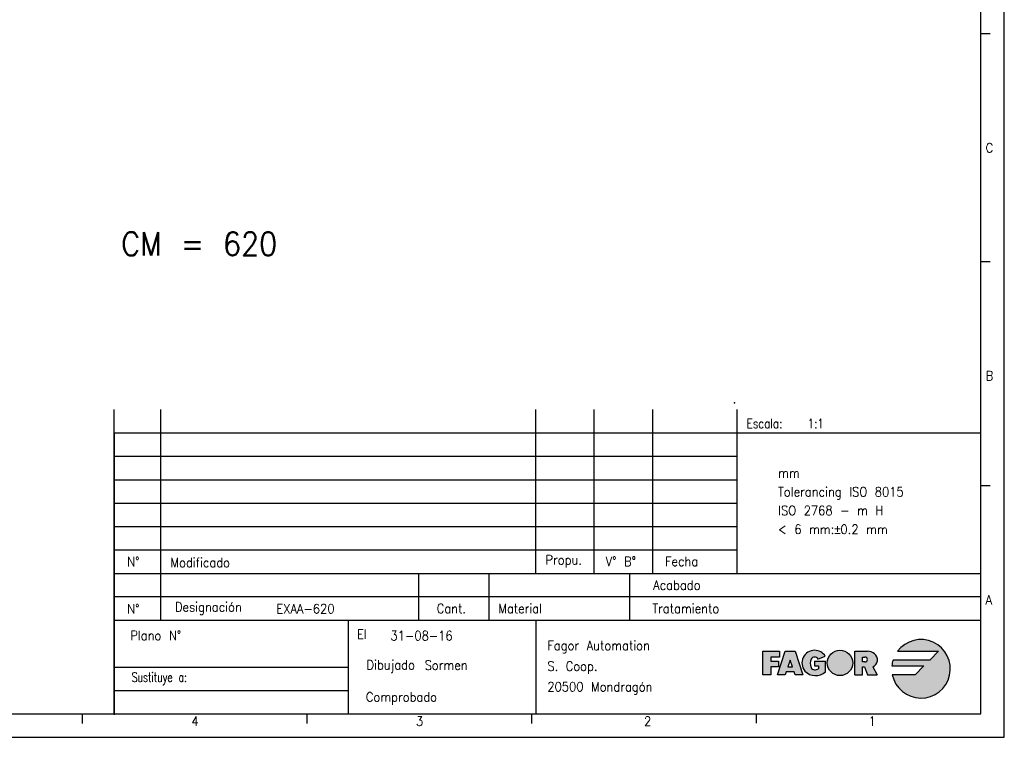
# Model space of a CAD drawing. Header units: millimetres. Extents: x -235 to 1431, y -109 to 485.
# Tile 9 of 15: x 395 to 605, y -109 to 44. Entities that reach past the tile are written whole.
import ezdxf

# ---------------------------------------------------------------- set-up
doc = ezdxf.new("R2010")
doc.units = ezdxf.units.MM
doc.layers.add('1', color=7, linetype='Continuous')
doc.styles.add('CONVERTER_11', font='txt.shx', dxfattribs={"width": 0.9})
doc.styles.add('CONVERTER_12', font='txt.shx', dxfattribs={"width": 0.81})
doc.styles.add('CONVERTER_13', font='txt.shx', dxfattribs={"width": 0.72})

# ---------------------------------------------------------------- blocks, each defined once
blk = doc.blocks.new('tolerancias__41', base_point=(547.2149843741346, -37.82507050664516))
at = {"layer": '1', "color": 7}
blk.add_point((547.2149843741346, -37.82507050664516), dxfattribs=at)
blk = doc.blocks.new('tolerancias__42', base_point=(547.8144653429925, -74.22039922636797))
at = {"layer": '1', "color": 7}
blk.add_point((547.8144653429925, -74.22039922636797), dxfattribs=at)
blk = doc.blocks.new('Marco_a1', base_point=(184.8144653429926, 187.7796007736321))
at = {"layer": '1', "linetype": 'Continuous'}
h = blk.add_hatch(color=2, dxfattribs=at)
edge = h.paths.add_edge_path()
edge.add_line((588.9111250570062, -92.72099406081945), (581.0740050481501, -92.72099406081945))
edge.add_arc((587.0361250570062, -94.59599406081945), 6.250000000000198, 162.5423968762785, 174.2608295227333)
edge.add_line((580.8174535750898, -93.97099406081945), (587.6611250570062, -93.97099406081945))
edge.add_line((587.6611250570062, -93.97099406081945), (585.7861250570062, -95.84599406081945))
edge.add_line((585.7861250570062, -95.84599406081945), (580.9124007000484, -95.84599406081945))
edge.add_arc((587.0361250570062, -94.59599406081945), 6.249999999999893, 191.5369590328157, 503.130102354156)
edge.add_line((582.0361250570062, -90.84599406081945), (590.7861250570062, -90.84599406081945))
edge.add_line((590.7861250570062, -90.84599406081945), (588.9111250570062, -92.72099406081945))
blk.add_hatch(color=2, dxfattribs=at).paths.add_polyline_path([(556.8277917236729, -90.84599406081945), (556.8277917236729, -92.09599406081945), (554.9527917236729, -92.09599406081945), (554.9527917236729, -92.92932739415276), (556.6194583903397, -92.92932739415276), (556.6194583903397, -93.76266072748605), (556.6194583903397, -94.17932739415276), (554.9527917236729, -94.17932739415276), (554.9527917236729, -95.84599406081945), (553.2861250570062, -95.84599406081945), (553.2861250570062, -90.84599406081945)])
h = blk.add_hatch(color=2, dxfattribs=at)
h.paths.add_polyline_path([(561.8277917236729, -95.84599406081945), (560.1611250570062, -95.84599406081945), (559.9527917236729, -95.22099406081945), (558.2861250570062, -95.22099406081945), (558.0777917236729, -95.84599406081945), (556.4111250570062, -95.84599406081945), (558.0777917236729, -90.84599406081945), (560.1611250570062, -90.84599406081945)])
h.paths.add_polyline_path([(558.6333472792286, -94.17932739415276), (559.6055695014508, -94.17932739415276), (559.1194583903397, -92.72099406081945)], flags=16)
h = blk.add_hatch(color=2, dxfattribs=at)
edge = h.paths.add_edge_path()
edge.add_arc((564.506467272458, -92.95005454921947), 3.104272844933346, 223.1289646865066, 312.98327026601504, ccw=False)
edge.add_arc((564.3277917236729, -93.34599406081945), 2.7083333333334, 90, 219.5977388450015, ccw=False)
edge.add_arc((564.3277917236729, -93.34599406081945), 2.708333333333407, 32.57897039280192, 90, ccw=False)
edge.add_line((566.6099690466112, -91.88766072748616), (565.0529344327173, -92.51266072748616))
edge.add_arc((564.3288787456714, -92.92933074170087), 0.835386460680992, 29.9189981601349, 150.0810018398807)
edge.add_arc((565.5812465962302, -93.45016072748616), 2.187499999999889, 154.6230664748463, 202.619864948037)
edge.add_arc((564.3312465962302, -93.97099406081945), 0.8333333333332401, 202.6198649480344, 270)
edge.add_arc((564.3312465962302, -93.03349406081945), 1.770833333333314, 270, 298.0724869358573)
edge.add_line((565.1645799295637, -94.59599406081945), (565.1645799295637, -93.97099406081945))
edge.add_line((565.1645799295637, -93.97099406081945), (564.3312465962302, -93.97099406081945))
edge.add_line((564.3312465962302, -93.97099406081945), (564.3312465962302, -92.92932739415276))
edge.add_line((564.3312465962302, -92.92932739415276), (566.622913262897, -92.92932739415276))
edge.add_line((566.622913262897, -92.92932739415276), (566.622913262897, -95.22099406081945))
h = blk.add_hatch(color=2, dxfattribs=at)
edge = h.paths.add_edge_path()
edge.add_arc((569.7442851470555, -93.34599406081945), 2.708333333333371, 0, 360)
h = blk.add_hatch(color=2, dxfattribs=at)
edge = h.paths.add_edge_path()
edge.add_line((574.5538364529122, -90.84599406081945), (572.8871697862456, -90.84599406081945))
edge.add_line((572.8871697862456, -90.84599406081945), (572.8871697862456, -95.84599406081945))
edge.add_line((572.8871697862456, -95.84599406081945), (574.5538364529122, -95.84599406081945))
edge.add_line((574.5538364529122, -95.84599406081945), (574.5538364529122, -94.17932739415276))
edge.add_line((574.5538364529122, -94.17932739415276), (574.970503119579, -94.17932739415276))
edge.add_line((574.970503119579, -94.17932739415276), (575.595503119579, -95.84599406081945))
edge.add_line((575.595503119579, -95.84599406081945), (577.6772287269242, -95.84599406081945))
edge.add_line((577.6772287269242, -95.84599406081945), (576.7506542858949, -94.17932739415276))
edge.add_arc((576.1012248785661, -92.66967744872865), 1.643411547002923, 293.2766705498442, 410.7613098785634)
edge.add_arc((575.595503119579, -93.28889939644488), 2.442905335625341, 50.76130987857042, 90)
edge.add_line((575.595503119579, -90.84599406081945), (574.5538364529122, -90.84599406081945))
edge = h.paths.add_edge_path(flags=16)
edge.add_line((575.0746697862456, -93.13766072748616), (574.5538364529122, -93.13766072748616))
edge.add_line((574.5538364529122, -93.13766072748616), (574.5538364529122, -92.09599406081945))
edge.add_line((574.5538364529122, -92.09599406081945), (575.0746697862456, -92.09599406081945))
edge.add_arc((575.0746697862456, -92.61682739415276), 0.5208333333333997, -90, 90, ccw=False)
at = {"layer": '1', "color": 2, "linetype": 'Continuous'}
for p, q in [((604.8144653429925, -109.220399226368), (604.8144653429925, 484.7796007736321)), ((601.8144653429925, 40.97960077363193), (599.8144653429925, 40.97960077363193)), ((601.8144653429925, -7.68706589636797), (599.8144653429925, -7.68706589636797)), ((414.8144653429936, -44.22039922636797), (599.8144653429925, -44.22039922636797)), ((414.8144653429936, -49.22039922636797), (547.8144653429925, -49.22039922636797)), ((414.8144653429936, -54.22039922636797), (547.8144653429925, -54.22039922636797)), ((601.8144653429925, -55.55373255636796), (599.8144653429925, -55.55373255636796)), ((414.8144653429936, -59.22039922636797), (547.8144653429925, -59.22039922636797)), ((414.8144653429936, -64.22039922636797), (547.8144653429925, -64.22039922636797)), ((414.8144653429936, -69.22039922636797), (547.8144653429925, -69.22039922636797)), ((599.8144653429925, -79.22039922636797), (414.8144653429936, -79.22039922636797)), ((553.2861250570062, -95.84599406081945), (553.2861250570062, -90.84599406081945)), ((553.2861250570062, -90.84599406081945), (556.8277917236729, -90.84599406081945)), ((556.8277917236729, -92.09599406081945), (554.9527917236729, -92.09599406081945)), ((554.9527917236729, -92.09599406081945), (554.9527917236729, -92.92932739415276)), ((556.4111250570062, -95.84599406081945), (558.0777917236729, -90.84599406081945)), ((556.8277917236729, -90.84599406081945), (556.8277917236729, -92.09599406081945)), ((558.0777917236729, -90.84599406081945), (560.1611250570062, -90.84599406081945)), ((560.1611250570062, -90.84599406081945), (561.8277917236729, -95.84599406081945)), ((565.0529344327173, -92.51266072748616), (566.6099690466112, -91.88766072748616)), ((572.8871697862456, -95.84599406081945), (572.8871697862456, -90.84599406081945)), ((572.8871697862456, -90.84599406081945), (574.5538364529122, -90.84599406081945)), ((574.5538364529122, -90.84599406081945), (575.595503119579, -90.84599406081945)), ((574.5538364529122, -93.13766072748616), (574.5538364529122, -92.09599406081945)), ((574.5538364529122, -92.09599406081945), (575.0746697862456, -92.09599406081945)), ((582.0361250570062, -90.84599406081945), (590.7861250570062, -90.84599406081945)), ((590.7861250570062, -90.84599406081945), (588.9111250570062, -92.72099406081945)), ((554.9527917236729, -92.92932739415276), (556.6194583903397, -92.92932739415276)), ((556.6194583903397, -94.17932739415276), (554.9527917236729, -94.17932739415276)), ((554.9527917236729, -94.17932739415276), (554.9527917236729, -95.84599406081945)), ((556.6194583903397, -92.92932739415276), (556.6194583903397, -93.76266072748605)), ((556.6194583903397, -93.76266072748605), (556.6194583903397, -94.17932739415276)), ((559.1194583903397, -92.72099406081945), (558.6333472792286, -94.17932739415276)), ((558.6333472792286, -94.17932739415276), (559.6055695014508, -94.17932739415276)), ((559.6055695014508, -94.17932739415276), (559.1194583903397, -92.72099406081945)), ((564.3312465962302, -92.92932739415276), (564.3312465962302, -93.97099406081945)), ((564.3312465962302, -92.92932739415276), (566.622913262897, -92.92932739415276)), ((564.3312465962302, -93.97099406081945), (565.1645799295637, -93.97099406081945)), ((565.1645799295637, -93.97099406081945), (565.1645799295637, -94.59599406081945)), ((566.622913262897, -95.22099406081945), (566.622913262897, -92.92932739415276)), ((575.0746697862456, -93.13766072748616), (574.5538364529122, -93.13766072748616)), ((574.5538364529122, -94.17932739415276), (574.970503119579, -94.17932739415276)), ((574.5538364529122, -95.84599406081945), (574.5538364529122, -94.17932739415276)), ((574.970503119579, -94.17932739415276), (575.595503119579, -95.84599406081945)), ((576.7506542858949, -94.17932739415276), (577.6772287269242, -95.84599406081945)), ((580.8174535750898, -93.97099406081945), (587.6611250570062, -93.97099406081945)), ((588.9111250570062, -92.72099406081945), (581.0740050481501, -92.72099406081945)), ((587.6611250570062, -93.97099406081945), (585.7861250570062, -95.84599406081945)), ((554.9527917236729, -95.84599406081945), (553.2861250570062, -95.84599406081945)), ((558.0777917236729, -95.84599406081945), (556.4111250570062, -95.84599406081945)), ((558.2861250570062, -95.22099406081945), (558.0777917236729, -95.84599406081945)), ((559.9527917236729, -95.22099406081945), (558.2861250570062, -95.22099406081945)), ((560.1611250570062, -95.84599406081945), (559.9527917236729, -95.22099406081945)), ((561.8277917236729, -95.84599406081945), (560.1611250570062, -95.84599406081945)), ((572.8871697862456, -95.84599406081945), (574.5538364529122, -95.84599406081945)), ((575.595503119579, -95.84599406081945), (577.6772287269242, -95.84599406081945)), ((585.7861250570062, -95.84599406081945), (580.9124007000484, -95.84599406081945)), ((414.8144653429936, -99.22039922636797), (464.8144653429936, -99.22039922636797)), ((408.0497594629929, -104.2667880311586), (408.0497594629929, -106.2667880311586)), ((455.9909359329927, -104.2667880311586), (455.9909359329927, -106.2667880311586)), ((503.9321124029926, -104.2667880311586), (503.9321124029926, -106.2667880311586)), ((551.8732888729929, -104.220399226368), (551.8732888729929, -106.220399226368)), ((-235.1855346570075, -109.220399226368), (604.8144653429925, -109.220399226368))]:
    blk.add_line(p, q, dxfattribs=at)
at = {"layer": '1', "color": 7, "linetype": 'Continuous'}
for p, q in [((599.8144653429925, -104.220399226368), (599.8144653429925, 479.7796007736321)), ((414.8144653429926, -104.220399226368), (414.8144653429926, -39.22039922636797)), ((424.8144653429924, -84.22039922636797), (424.8144653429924, -39.22039922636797)), ((504.8144653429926, -74.22039922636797), (504.8144653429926, -39.22039922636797)), ((517.3144653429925, -74.22039922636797), (517.3144653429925, -39.22039922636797)), ((529.8144653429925, -74.22039922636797), (529.8144653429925, -39.22039922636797)), ((547.8144653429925, -74.22039922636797), (547.8144653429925, -39.22039922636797)), ((414.8144653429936, -74.22039922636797), (599.8144653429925, -74.22039922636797)), ((479.8144653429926, -74.22039922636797), (479.8144653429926, -84.22039922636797)), ((494.8144653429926, -74.22039922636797), (494.8144653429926, -84.22039922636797)), ((524.8144653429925, -74.22039922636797), (524.8144653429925, -84.22039922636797)), ((414.8144653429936, -84.22039922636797), (599.8144653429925, -84.22039922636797)), ((464.8144653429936, -84.22039922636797), (464.8144653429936, -94.22039922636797)), ((504.8144653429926, -84.22039922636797), (504.8144653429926, -104.220399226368)), ((414.8144653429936, -94.22039922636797), (464.8144653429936, -94.22039922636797)), ((464.8144653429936, -94.22039922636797), (464.8144653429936, -99.22039922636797)), ((464.8144653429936, -99.22039922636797), (464.8144653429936, -104.220399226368)), ((-215.1855346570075, -104.2203992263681), (599.8144653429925, -104.220399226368))]:
    blk.add_line(p, q, dxfattribs=at)
at = {"layer": '1', "color": 6, "linetype": 'Continuous'}
blk.add_line((414.8144653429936, -44.45543519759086), (414.8144653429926, -104.4554351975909), dxfattribs=at)
at = {"layer": '1', "color": 2, "linetype": 'Continuous'}
blk.add_circle((569.7442851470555, -93.34599406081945), 2.708333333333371, dxfattribs=at)
for centre, radius, start, end in [((587.0361250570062, -94.59599406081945), 6.249999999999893, 191.5369590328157, 143.130102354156), ((564.3277917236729, -93.34599406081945), 2.7083333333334, 90, 219.5977388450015), ((564.3288787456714, -92.92933074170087), 0.835386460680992, 29.9189981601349, 150.0810018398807), ((564.3277917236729, -93.34599406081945), 2.708333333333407, 32.57897039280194, 90), ((575.0746697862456, -92.61682739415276), 0.5208333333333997, 270, 90), ((575.595503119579, -93.28889939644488), 2.442905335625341, 50.76130987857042, 90), ((576.1012248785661, -92.66967744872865), 1.643411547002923, 293.2766705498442, 50.76130987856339), ((565.5812465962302, -93.45016072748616), 2.187499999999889, 154.6230664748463, 202.619864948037), ((564.3312465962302, -93.97099406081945), 0.8333333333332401, 202.6198649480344, 270), ((587.0361250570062, -94.59599406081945), 6.250000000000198, 162.5423968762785, 174.2608295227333), ((564.506467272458, -92.95005454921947), 3.104272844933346, 223.1289646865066, 312.983270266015), ((564.3312465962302, -93.03349406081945), 1.770833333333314, 270, 298.0724869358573)]:
    blk.add_arc(centre, radius, start, end, dxfattribs=at)
at = {"layer": '1', "color": 2}
for s, style, width, p in [('Escala:   1:1', 'CONVERTER_12', 0.81, (549.8144653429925, -43.22039922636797)), ('El', 'CONVERTER_11', 0.9, (466.6709961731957, -88.22039922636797))]:
    blk.add_text(s, height=2, dxfattribs=dict(at, style=style, width=width)).set_placement(p)
at = {"layer": '1', "color": 2, "char_height": 2}
for s, insert, attachment_point, line_spacing_factor, style in [('C', (600.8144653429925, 16.64626743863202), 4, 1.20048019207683, 'CONVERTER_11'), ('B', (600.8144653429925, -32.02039922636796), 4, 1.20048019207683, 'CONVERTER_11'), ('N°', (418.9359217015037, -71.72039922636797), 5, 1.32052821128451, 'CONVERTER_11'), ('Modificado', (426.8411380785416, -71.88881551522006), 4, 1.32052821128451, 'CONVERTER_11'), ('Propu.', (506.9021583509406, -71.65264731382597), 4, 1.32052821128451, 'CONVERTER_11'), ('V° B°', (519.7389604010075, -71.65264731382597), 4, 1.20048019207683, 'CONVERTER_11'), ('Fecha', (532.4083241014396, -71.65264731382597), 4, 1.32052821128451, 'CONVERTER_11'), ('Acabado', (539.9804469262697, -76.72039922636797), 6, 1.32052821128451, 'CONVERTER_11'), ('A', (600.8144653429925, -79.88706589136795), 4, 1.20048019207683, 'CONVERTER_11'), ('N°', (418.9359217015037, -81.79714185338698), 5, 1.32052821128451, 'CONVERTER_11'), ('Designación', (427.8144653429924, -81.72039922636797), 4, 1.32052821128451, 'CONVERTER_11'), ('Cant.', (486.8144653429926, -81.72039922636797), 5, 1.32052821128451, 'CONVERTER_11'), ('Material', (496.8144653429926, -81.72039922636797), 4, 1.32052821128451, 'CONVERTER_11'), ('Tratamiento', (543.9804469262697, -81.72039922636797), 6, 1.32052821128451, 'CONVERTER_11'), ('Plano N°', (429.1464032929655, -87.47591680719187), 6, 1.32052821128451, 'CONVERTER_11'), ('Fagor Automation\\PS. Coop.\\P20500 Mondragón', (507.2878943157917, -94.35581747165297), 4, 1.32052821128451, 'CONVERTER_11'), ('Dibujado', (479.0343105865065, -94.08862644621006), 6, 1.32052821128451, 'CONVERTER_11'), ('Sustituye a:', (430.3748860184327, -96.72039922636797), 6, 1.32052821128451, 'CONVERTER_13'), ('Comprobado', (483.7576746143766, -100.9375042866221), 6, 1.32052821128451, 'CONVERTER_11'), ('4', (431.3096997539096, -105.7667880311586), 4, 1.20048019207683, 'CONVERTER_11'), ('3', (479.2377337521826, -105.7667880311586), 4, 1.20048019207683, 'CONVERTER_11'), ('2', (527.9027006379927, -105.7667880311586), 4, 1.20048019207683, 'CONVERTER_11'), ('1', (575.8438771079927, -105.7667880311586), 4, 1.20048019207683, 'CONVERTER_11')]:
    blk.add_mtext(s, dxfattribs=dict(at, insert=insert, attachment_point=attachment_point, line_spacing_factor=line_spacing_factor, style=style))
blk = doc.blocks.new('Top', base_point=(184.8144653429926, 187.7796007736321))
blk.add_blockref('Marco_a1', (184.8144653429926, 187.7796007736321))
blk = doc.blocks.new('_dummy_frame__43', base_point=(-235.1855346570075, -174.5728945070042))
blk.add_blockref('Top', (184.8144653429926, 187.7796007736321))
blk = doc.blocks.new('_dummy_frame__44', base_point=(-346.4995658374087, -309.5127608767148))
at = {"layer": '1'}
for name, p in [('_dummy_frame__43', (-235.1855346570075, -174.5728945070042)), ('tolerancias__41', (547.2149843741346, -37.82507050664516)), ('tolerancias__42', (547.8144653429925, -74.22039922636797))]:
    blk.add_blockref(name, p, dxfattribs=at)
at = {"layer": '1', "color": 2, "style": 'CONVERTER_11', "width": 0.9}
for s, height, p in [('CM = 620', 5, (416.3629828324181, -6.36472707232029)), ('EXAA-620', 2, (449.456998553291, -82.7704903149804)), ('31-08-16', 2, (473.818146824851, -88.5197412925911)), ('Sormen', 2, (481.0997795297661, -94.81625236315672))]:
    blk.add_text(s, height=height, dxfattribs=at).set_placement(p)
at = {"layer": '1', "color": 2, "insert": (556.53543961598, -65.7993288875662), "char_height": 2, "attachment_point": 7, "line_spacing_factor": 1.20048019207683, "style": 'CONVERTER_11'}
blk.add_mtext('mm\\PTolerancing ISO 8015\\PISO 2768 - m H\\P< 6 mm:{\\Fgdt;`}0.2 mm', dxfattribs=at)

msp = doc.modelspace()

# ---------------------------------------------------------------- block references
at = {"layer": '1'}
msp.add_blockref('_dummy_frame__44', (-346.4995658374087, -309.5127608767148), dxfattribs=at)

doc.saveas('drawing.dxf')
